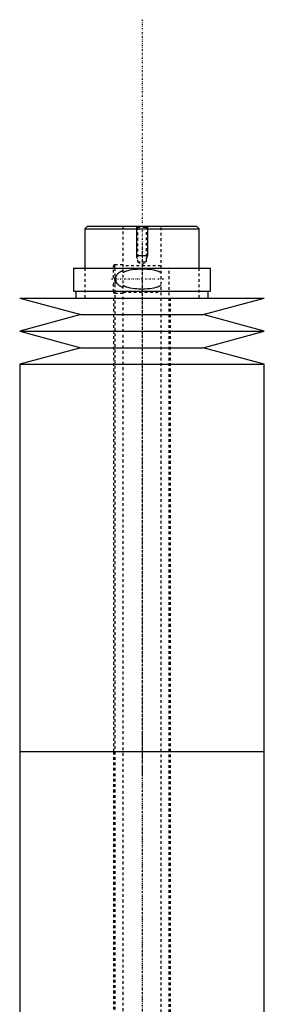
# Model space of a CAD drawing. Extents: x -139 to 702, y -146 to 645.
# Tile 6 of 6: x 605 to 695, y 282 to 645. Entities that reach past the tile are written whole.
import ezdxf

# ---------------------------------------------------------------- set-up
doc = ezdxf.new("R2010")
doc.units = 0
doc.linetypes.add('CENTER', pattern=[1.5, 0.45, -0.5, 0.05, -0.5])
doc.linetypes.add('DASHED', pattern=[2, 1, -1])
for name, color, linetype in [('AM_0', 7, 'CONTINUOUS'), ('AM_10', 7, 'CONTINUOUS'), ('AM_3', 7, 'DASHED'), ('AM_7', 7, 'CENTER')]:
    doc.layers.add(name, color=color, linetype=linetype)

msp = doc.modelspace()

# ---------------------------------------------------------------- linework, layer by layer
at = {"layer": 'AM_0', "color": 7, "linetype": 'CONTINUOUS'}
for p, q in [((630, 569), (629, 568)), ((629, 568), (629, 553.5)), ((629, 568), (671, 568)), ((630, 569), (670, 569)), ((671, 568), (670, 569)), ((671, 553.5), (671, 568)), ((624.85, 553.5), (624.85, 545)), ((624.85, 553.5), (675.15, 553.5)), ((675.15, 545), (675.15, 553.5)), ((624.85, 545), (675.15, 545)), ((625.65, 545), (625.65, 542.5)), ((674.35, 542.5), (674.35, 545)), ((605, 542.5), (627.5, 536.4)), ((605, 542.5), (695, 542.5)), ((672.5, 536.4), (695, 542.5)), ((627.5, 536.4), (605, 530.3)), ((627.5, 536.4), (672.5, 536.4)), ((695, 530.3), (672.5, 536.4)), ((605, 530.3), (627.5, 524.2)), ((605, 530.3), (695, 530.3)), ((672.5, 524.2), (695, 530.3)), ((627.5, 524.2), (605, 518.1)), ((627.5, 524.2), (672.5, 524.2)), ((695, 518.1), (672.5, 524.2)), ((605, 518.1), (605, 375.5)), ((605, 518.1), (695, 518.1)), ((695, 375.5), (695, 518.1)), ((605, 375.5), (605, 232.9)), ((605, 375.5), (695, 375.5)), ((605, 375.5), (695, 375.5)), ((695, 232.9), (695, 375.5))]:
    msp.add_line(p, q, dxfattribs=at)
at = {"layer": 'AM_10', "color": 7, "linetype": 'CONTINUOUS'}
for p, q in [((648, 569), (648, 558)), ((652, 569), (652, 558)), ((652, 558), (648, 558)), ((648.38, 556.9), (648, 558)), ((651.62, 556.9), (652, 558))]:
    msp.add_line(p, q, dxfattribs=at)
at = {"layer": 'AM_3', "color": 6, "linetype": 'DASHED'}
for p, q in [((643, 569), (643, -110.5)), ((648, 569), (648.38, 568.62)), ((648.38, 568.62), (648.38, 555.8)), ((648.38, 568.62), (651.62, 568.62)), ((651.62, 568.62), (652, 569)), ((651.62, 555.8), (651.62, 568.62)), ((657, -110.5), (657, 569)), ((643, 554.75), (640, 554.75)), ((640, 553.5), (640, 554.75)), ((648.38, 555.8), (650, 554.86)), ((648.38, 555.8), (651.62, 555.8)), ((650, 554.86), (651.62, 555.8)), ((629, 553.5), (629, 542.5)), ((639.5, 549.9), (639.5, 554.25)), ((640, 553.5), (640, -70.5)), ((657, 554.35), (643, 554.35)), ((660, -80.5), (660, 553.5)), ((671, 542.5), (671, 553.5)), ((639.5, 549.9), (640.5, 549.9)), ((639.5, 544.75), (639.5, 548.1)), ((639.5, 548.1), (640.5, 548.1)), ((639.83, 549.9), (639.83, 548.1)), ((640.5, 548.1), (640.5, 549.9)), ((640, 544.25), (643, 544.25)), ((643, 544.65), (657, 544.65)), ((639.5, 542.5), (639.5, 375.5)), ((660.5, 375.5), (660.5, 542.5)), ((639.5, 375.5), (639.5, 196.75)), ((660.5, 197.5), (660.5, 375.5))]:
    msp.add_line(p, q, dxfattribs=at)
for points in [[(643, 552.59, 0), (642.89, 552.55, 0), (642.69, 552.46, 0), (642.48, 552.36, 0), (642.38, 552.31, 0), (642.27, 552.26, 0), (642.07, 552.15, 0), (641.88, 552.04, 0), (641.69, 551.91, 0), (641.51, 551.79, 0), (641.34, 551.65, 0), (641.25, 551.58, 0), (641.17, 551.51, 0), (641.01, 551.36, 0), (640.87, 551.2, 0), (640.73, 551.03, 0), (640.65, 550.93, 0), (640.63, 550.9, 0), (640.61, 550.87, 0), (640.6, 550.85, 0), (640.59, 550.84, 0), (640.57, 550.81, 0), (640.55, 550.77, 0), (640.53, 550.74, 0), (640.51, 550.71, 0), (640.49, 550.68, 0), (640.48, 550.66, 0), (640.47, 550.64, 0), (640.46, 550.61, 0), (640.44, 550.57, 0), (640.43, 550.56, 0), (640.42, 550.54, 0), (640.4, 550.51, 0), (640.39, 550.47, 0), (640.38, 550.45, 0), (640.37, 550.43, 0), (640.36, 550.4, 0), (640.34, 550.36, 0), (640.33, 550.33, 0), (640.31, 550.29, 0), (640.3, 550.25, 0), (640.29, 550.24, 0), (640.29, 550.22, 0), (640.28, 550.18, 0), (640.27, 550.14, 0), (640.25, 550.11, 0), (640.24, 550.07, 0), (640.24, 550.03, 0), (640.23, 550.01, 0), (640.23, 549.99, 0), (640.22, 549.96, 0), (640.21, 549.92, 0), (640.21, 549.9, 0)], [(657, 551.85, 0), (656.94, 551.88, 0), (656.83, 551.93, 0), (656.72, 551.99, 0), (656.66, 552.01, 0), (656.61, 552.04, 0), (656.49, 552.09, 0), (656.37, 552.14, 0), (656.26, 552.18, 0), (656.14, 552.23, 0), (656.02, 552.27, 0), (655.95, 552.29, 0), (655.89, 552.31, 0), (655.77, 552.35, 0), (655.65, 552.39, 0), (655.21, 552.52, 0), (654.82, 552.62, 0), (654.43, 552.7, 0), (653.64, 552.84, 0), (652.82, 552.95, 0), (652.01, 553.03, 0), (651.19, 553.07, 0), (650.39, 553.1, 0), (650, 553.1, 0), (649.61, 553.1, 0), (648.81, 553.07, 0), (647.99, 553.03, 0), (647.18, 552.95, 0), (646.36, 552.84, 0), (645.57, 552.7, 0), (645.18, 552.62, 0), (644.79, 552.52, 0), (644.35, 552.39, 0), (644.23, 552.35, 0), (644.11, 552.31, 0), (644.05, 552.29, 0), (643.98, 552.27, 0), (643.86, 552.23, 0), (643.74, 552.18, 0), (643.63, 552.14, 0), (643.51, 552.09, 0), (643.39, 552.04, 0), (643.34, 552.01, 0), (643.28, 551.99, 0), (643.17, 551.93, 0), (643.06, 551.88, 0), (643, 551.85, 0)], [(640.5, 548.31, 0), (640.55, 548.23, 0), (640.64, 548.08, 0), (640.75, 547.94, 0), (640.8, 547.87, 0), (640.86, 547.81, 0), (640.97, 547.68, 0), (641.1, 547.56, 0), (641.22, 547.44, 0), (641.36, 547.33, 0), (641.5, 547.22, 0), (641.57, 547.17, 0), (641.64, 547.12, 0), (641.79, 547.02, 0), (641.94, 546.93, 0), (642.1, 546.84, 0), (642.26, 546.75, 0), (642.42, 546.67, 0), (642.5, 546.63, 0), (642.58, 546.59, 0), (642.75, 546.51, 0), (642.92, 546.44, 0), (643, 546.41, 0)], [(643, 547.15, 0), (643.06, 547.12, 0), (643.17, 547.07, 0), (643.28, 547.01, 0), (643.34, 546.99, 0), (643.39, 546.96, 0), (643.51, 546.91, 0), (643.63, 546.86, 0), (643.74, 546.82, 0), (643.86, 546.77, 0), (643.98, 546.73, 0), (644.05, 546.71, 0), (644.11, 546.69, 0), (644.23, 546.65, 0), (644.35, 546.61, 0), (644.79, 546.48, 0), (645.18, 546.38, 0), (645.57, 546.3, 0), (646.36, 546.16, 0), (647.18, 546.05, 0), (647.99, 545.97, 0), (648.81, 545.93, 0), (649.61, 545.9, 0), (650, 545.9, 0), (650.39, 545.9, 0), (651.19, 545.93, 0), (652.01, 545.97, 0), (652.82, 546.05, 0), (653.64, 546.16, 0), (654.43, 546.3, 0), (654.82, 546.38, 0), (655.21, 546.48, 0), (655.65, 546.61, 0), (655.77, 546.65, 0), (655.89, 546.69, 0), (655.95, 546.71, 0), (656.02, 546.73, 0), (656.14, 546.77, 0), (656.26, 546.82, 0), (656.37, 546.86, 0), (656.49, 546.91, 0), (656.61, 546.96, 0), (656.66, 546.99, 0), (656.72, 547.01, 0), (656.83, 547.07, 0), (656.94, 547.12, 0), (657, 547.15, 0)]]:
    msp.add_polyline3d(points, dxfattribs=at)
for centre, start, end in [((640, 554.25), 90, 180), ((640, 544.75), 180, 270)]:
    msp.add_arc(centre, 0.5, start, end, dxfattribs=at)
at = {"layer": 'AM_7', "color": 4, "linetype": 'CENTER'}
for p, q in [((650, 644.98), (650, -146.47)), ((650, 562.4), (650, 366.6)), ((657.88, 549.5), (638.62, 549.5)), ((650, 384.4), (650, 188.6))]:
    msp.add_line(p, q, dxfattribs=at)

doc.saveas('drawing.dxf')
